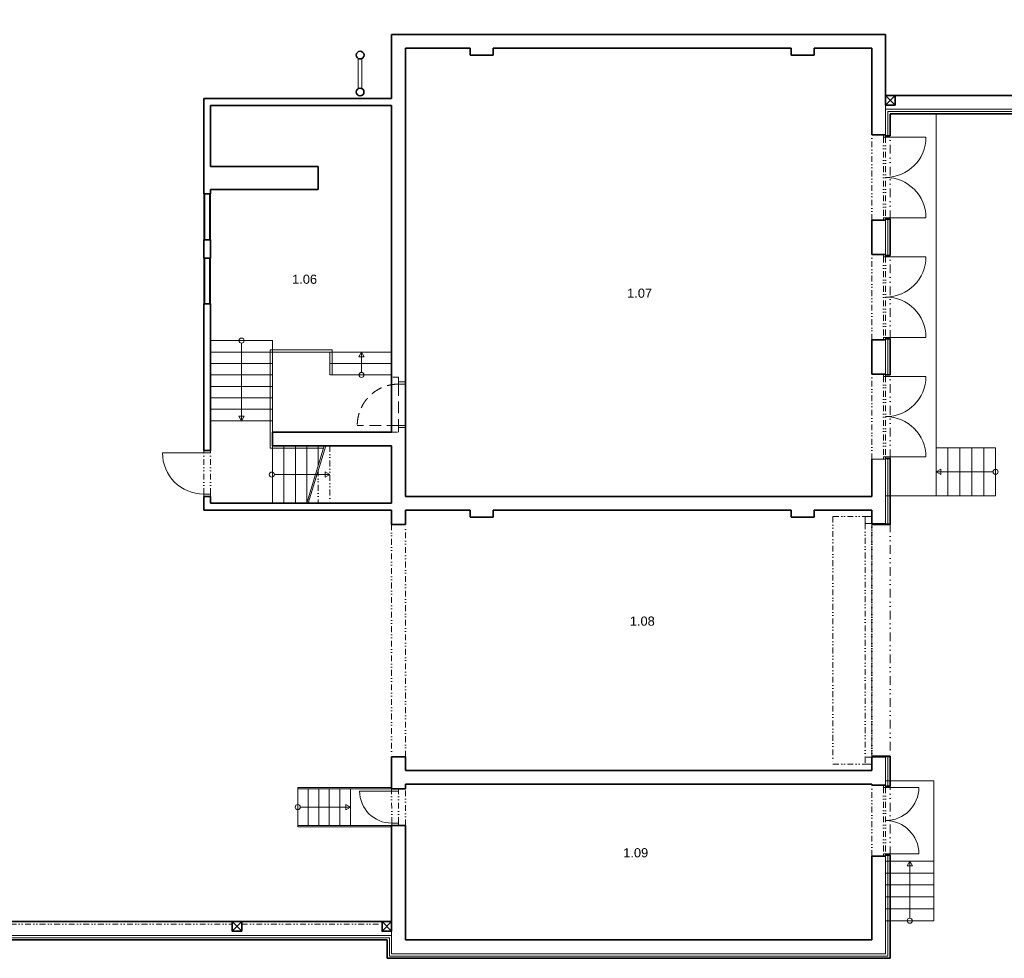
# Model space of a CAD drawing. Header units: millimetres. Extents: x -485339 to 286898, y -1189934 to 1602269.
# Tile 218 of 230: x -214480 to -192993, y 1466760 to 1487243. Entities that reach past the tile are written whole.
import ezdxf

# ---------------------------------------------------------------- set-up
doc = ezdxf.new("R2010")
doc.units = ezdxf.units.MM
doc.header["$LTSCALE"] = 10
for name, pattern in [('DĚLICÍ2', [15.875, 6.35, -3.175, 0, -3.175, 0, -3.175]), ('ČÁRKOVANÁ', [19.05, 12.7, -6.35]), ('ČÁRKOVANÁ2', [9.525, 6.35, -3.175])]:
    doc.linetypes.add(name, pattern=pattern)
for name, color, linetype, lineweight in [('N_dveře', 10, 'Continuous', 18), ('N_čáry_nad', 10, 'DĚLICÍ2', 18), ('N_čáry_obrys', 10, 'Continuous', 35), ('N_čáry_obv.plášt', 212, 'Continuous', 18), ('St__otvory_dveře', 40, 'Continuous', 18), ('St_otvory_okna', 40, 'Continuous', 18), ('St_plocha_místnosti', 250, 'Continuous', 18), ('St_sloupy_konstrukce haly', 5, 'Continuous', 35), ('St_sloupy_opláštění_půdorys', 25, 'Continuous', 35), ('St_čáry_nad', 250, 'DĚLICÍ2', 18), ('St_čáry_obrys', 5, 'Continuous', 35), ('St_čáry_plné', 250, 'Continuous', 18), ('St_čáry_pod', 250, 'ČÁRKOVANÁ2', 18)]:
    doc.layers.add(name, color=color, linetype=linetype, lineweight=lineweight)
doc.styles.add('Andy', font='arial.ttf')
doc.linetypes.add('IZOLACE', pattern='A,0.0001,-0.1,[134,ltypeshp.shx,S=0.1,R=0,X=-0.1,Y=0],-0.2,[134,ltypeshp.shx,S=0.1,R=180,X=0.1,Y=0],-0.1', length=0.4001)

# ---------------------------------------------------------------- blocks, each defined once
blk = doc.blocks.new('G$CB83B120F')
at = {"layer": 'St__otvory_dveře', "color": 0, "ltscale": 2}
for points in [[(0, 0), (50, 0), (50, 50), (0, 50)], [(1500, 0), (1550, 0), (1550, 50), (1500, 50)]]:
    blk.add_lwpolyline(points, close=True, dxfattribs=at)
at = {"layer": 'St__otvory_dveře', "color": 0, "linetype": 'DĚLICÍ2', "ltscale": 2}
for points in [[(1500, 50), (50, 50)], [(1500, 0), (50, 0)]]:
    blk.add_lwpolyline(points, dxfattribs=at)
at = {"layer": 'St__otvory_dveře', "color": 0, "ltscale": 2}
for points in [[(50, 0), (50, -725)], [(1500, 0), (1500, -725)]]:
    blk.add_lwpolyline(points, dxfattribs=at)
for centre, start, end in [((50, 0), 270, 0), ((1500, 0), 180, 270)]:
    blk.add_arc(centre, 725, start, end, dxfattribs=at)
blk = doc.blocks.new('G$C2AB4A250')
at = {"layer": 'St__otvory_dveře', "color": 0, "ltscale": 2}
for points in [[(0, 0), (50, 0), (50, 50), (0, 50)], [(1810, 0), (1860, 0), (1860, 50), (1810, 50)]]:
    blk.add_lwpolyline(points, close=True, dxfattribs=at)
at = {"layer": 'St__otvory_dveře', "color": 0, "linetype": 'DĚLICÍ2', "ltscale": 2}
for points in [[(1810, 50), (50, 50)], [(1810, 0), (50, 0)]]:
    blk.add_lwpolyline(points, dxfattribs=at)
at = {"layer": 'St__otvory_dveře', "color": 0, "ltscale": 2}
for points in [[(50, 0), (50, -880)], [(1810, 0), (1810, -880)]]:
    blk.add_lwpolyline(points, dxfattribs=at)
for centre, start, end in [((50, 0), 270, 0), ((1810, 0), 180, 270)]:
    blk.add_arc(centre, 880, start, end, dxfattribs=at)

msp = doc.modelspace()

# ---------------------------------------------------------------- linework, layer by layer
at = {"layer": 'N_dveře', "color": 250, "linetype": 'DĚLICÍ2', "ltscale": 2}
for points in [[(-196732.7, 1476400.1), (-196032.7, 1476400.1)], [(-196732.7, 1476400.1), (-196732.7, 1471000.1)], [(-196032.7, 1476250.1), (-196032.7, 1471150.1)], [(-195882.7, 1471150.1), (-195882.7, 1476250.1)], [(-196732.7, 1471000.1), (-196032.7, 1471000.1)]]:
    msp.add_lwpolyline(points, dxfattribs=at)
at = {"layer": 'N_dveře', "color": 250}
msp.add_lwpolyline([(-195882.7, 1476250.1), (-196032.7, 1476250.1), (-196032.7, 1476400.1), (-195882.7, 1476400.1)], close=True, dxfattribs=at)
at = {"layer": 'N_dveře', "color": 250, "linetype": 'DĚLICÍ2', "ltscale": 2}
msp.add_lwpolyline([(-195882.7, 1471150.1), (-196032.7, 1471150.1), (-196032.7, 1471000.1), (-195882.7, 1471000.1)], close=True, dxfattribs=at)
at = {"layer": 'N_čáry_nad', "color": 250, "ltscale": 3}
for points in [[(-195482.7, 1482890.1), (-195482.7, 1484710.1)], [(-195482.7, 1480280.1), (-195482.7, 1482100.1)], [(-195482.7, 1477670.1), (-195482.7, 1479490.1)], [(-195482.7, 1476250.1), (-195482.7, 1471150.1)], [(-195482.7, 1469010.1), (-195482.7, 1470520.1)]]:
    msp.add_lwpolyline(points, dxfattribs=at)
at = {"layer": 'N_čáry_obrys', "color": 250, "ltscale": 2}
for p, q in [((-195482.7, 1485191.9), (-195482.7, 1484710.1)), ((-195482.7, 1482890.1), (-195482.7, 1482100.1)), ((-195482.7, 1480280.1), (-195482.7, 1479490.1)), ((-195482.7, 1476230.1), (-195482.7, 1477670.1)), ((-195482.7, 1470520.1), (-195482.7, 1471170.1))]:
    msp.add_line(p, q, dxfattribs=at)
for points in [[(-195482.7, 1485191.9), (-179383, 1485191.9), (-179383, 1488402.6)], [(-195482.7, 1466760.1), (-195482.7, 1469010.1)], [(-206462.7, 1467160.1), (-276112.7, 1467160.1)], [(-206462.7, 1466760.1), (-206462.7, 1467160.1)], [(-195482.7, 1466760.1), (-206462.7, 1466760.1)]]:
    msp.add_lwpolyline(points, dxfattribs=at)
at = {"layer": 'N_čáry_obrys', "color": 250}
for points in [[(-195582.7, 1484710.1), (-195482.7, 1484710.1)], [(-195582.7, 1482890.1), (-195482.7, 1482890.1)], [(-195582.7, 1482100.1), (-195482.7, 1482100.1)], [(-195582.7, 1480280.1), (-195482.7, 1480280.1)], [(-195582.7, 1479490.1), (-195482.7, 1479490.1)], [(-195582.7, 1477670.1), (-195482.7, 1477670.1)], [(-195882.7, 1476230.1), (-195482.7, 1476230.1)], [(-195882.7, 1471170.1), (-195482.7, 1471170.1)], [(-195582.7, 1470520.1), (-195482.7, 1470520.1)], [(-195582.7, 1469010.1), (-195482.7, 1469010.1)]]:
    msp.add_lwpolyline(points, dxfattribs=at)
at = {"layer": 'N_čáry_obv.plášt', "color": 250, "linetype": 'IZOLACE', "ltscale": 10}
for p, q in [((-195532.7, 1485241.9), (-179433, 1485241.9)), ((-195532.7, 1485241.9), (-195532.7, 1484710.1)), ((-195532.7, 1482890.1), (-195532.7, 1482100.1)), ((-195532.7, 1480280.1), (-195532.7, 1479490.1)), ((-195532.7, 1476250.1), (-195532.7, 1477670.1)), ((-195532.7, 1470520.1), (-195532.7, 1471150.1)), ((-206412.7, 1467210.1), (-276462.7, 1467210.1))]:
    msp.add_line(p, q, dxfattribs=at)
at = {"layer": 'N_čáry_obv.plášt', "color": 250, "linetype": 'IZOLACE', "ltscale": 2}
msp.add_line((-195482.7, 1471160.1), (-195882.7, 1471160.1), dxfattribs=at)
msp.add_lwpolyline([(-195882.7, 1476240.1), (-195482.7, 1476240.1)], dxfattribs=at)
at = {"layer": 'N_čáry_obv.plášt', "color": 250, "linetype": 'IZOLACE', "ltscale": 10}
for points in [[(-195532.7, 1466810.1), (-195532.7, 1469010.1)], [(-206412.7, 1466810.1), (-206412.7, 1467210.1)], [(-195532.7, 1466810.1), (-206412.7, 1466810.1)]]:
    msp.add_lwpolyline(points, dxfattribs=at)
at = {"layer": 'St__otvory_dveře', "color": 250, "linetype": 'ČÁRKOVANÁ', "ltscale": 2}
for points in [[(-206211.9, 1479290.1), (-206212.7, 1478390.1)], [(-206061.9, 1479290.1), (-206062.7, 1478390.1)], [(-206212.7, 1478390.1), (-207112.7, 1478390.1)]]:
    msp.add_lwpolyline(points, dxfattribs=at)
for points in [[(-206211.9, 1479290.1), (-206211.9, 1479340.1), (-206061.9, 1479340.1), (-206061.9, 1479290.1)], [(-206212.7, 1478340.1), (-206212.7, 1478390.1), (-206062.7, 1478390.1), (-206062.7, 1478340.1)]]:
    msp.add_lwpolyline(points, close=True, dxfattribs=at)
at = {"layer": 'St__otvory_dveře', "color": 250, "ltscale": 2}
for points in [[(-210463.6, 1477790.1), (-211363.6, 1477790.1)], [(-206362.7, 1470410.1), (-207062.7, 1470410.1)]]:
    msp.add_lwpolyline(points, dxfattribs=at)
for points in [[(-210463.6, 1477840.1), (-210463.6, 1477790.1), (-210313.6, 1477790.1), (-210313.6, 1477840.1)], [(-210462.7, 1476890.1), (-210462.7, 1476840.1), (-210312.7, 1476840.1), (-210312.7, 1476890.1)], [(-206362.7, 1470460.1), (-206362.7, 1470410.1), (-206212.7, 1470410.1), (-206212.7, 1470460.1)], [(-206361.9, 1469710.1), (-206361.9, 1469660.1), (-206211.9, 1469660.1), (-206211.9, 1469710.1)]]:
    msp.add_lwpolyline(points, close=True, dxfattribs=at)
at = {"layer": 'St__otvory_dveře', "color": 250, "linetype": 'DĚLICÍ2', "ltscale": 2}
for points in [[(-210462.7, 1476890.1), (-210463.6, 1477790.1)], [(-210312.7, 1476890.1), (-210313.6, 1477790.1)], [(-206361.9, 1469710.1), (-206362.7, 1470410.1)], [(-206211.9, 1469710.1), (-206212.7, 1470410.1)]]:
    msp.add_lwpolyline(points, dxfattribs=at)
at = {"layer": 'St__otvory_dveře', "color": 250, "linetype": 'ČÁRKOVANÁ', "ltscale": 2}
msp.add_arc((-206212.7, 1478390.1), 900, 90, 180, dxfattribs=at)
at = {"layer": 'St__otvory_dveře', "color": 250, "ltscale": 2}
for centre, radius in [((-210463.6, 1477790.1), 900), ((-206362.7, 1470410.1), 700)]:
    msp.add_arc(centre, radius, 180, 270, dxfattribs=at)
at = {"layer": 'St_otvory_okna', "color": 250, "ltscale": 2}
for points in [[(-210437.7, 1482440.1), (-210437.7, 1483440.1)], [(-210337.7, 1482440.1), (-210337.7, 1483440.1)], [(-210437.7, 1481040.1), (-210437.7, 1482040.1)], [(-210337.7, 1481040.1), (-210337.7, 1482040.1)]]:
    msp.add_lwpolyline(points, dxfattribs=at)
at = {"layer": 'St_sloupy_konstrukce haly', "color": 250, "lineweight": 18, "ltscale": 2}
for points in [[(-207091.2, 1485740.9), (-207090.9, 1486395.5)], [(-207011.2, 1485740.9), (-207010.9, 1486395.5)]]:
    msp.add_lwpolyline(points, dxfattribs=at)
at = {"layer": 'St_sloupy_konstrukce haly', "color": 250, "ltscale": 2}
msp.add_lwpolyline([(-276112.7, 1467560.1), (-206362.7, 1467560.1)], dxfattribs=at)
for centre in [(-207050.9, 1486470.5), (-207051.2, 1485665.9)]:
    msp.add_circle(centre, 85, dxfattribs=at)
at = {"layer": 'St_sloupy_opláštění_půdorys', "color": 250, "ltscale": 2}
for points in [[(-195372.7, 1485377), (-195372.7, 1485587), (-195582.7, 1485587), (-195582.7, 1485377)], [(-209632.7, 1467350.1), (-209632.7, 1467560.1), (-209842.7, 1467560.1), (-209842.7, 1467350.1)], [(-206362.7, 1467350.1), (-206362.7, 1467560.1), (-206572.7, 1467560.1), (-206572.7, 1467350.1)]]:
    msp.add_lwpolyline(points, close=True, dxfattribs=at)
for points in [[(-195582.7, 1485377), (-195372.7, 1485587)], [(-195582.7, 1485587), (-195372.7, 1485377)], [(-209842.7, 1467350.1), (-209632.7, 1467560.1)], [(-209842.7, 1467560.1), (-209632.7, 1467350.1)], [(-206572.7, 1467350.1), (-206362.7, 1467560.1)], [(-206572.7, 1467560.1), (-206362.7, 1467350.1)]]:
    msp.add_lwpolyline(points, dxfattribs=at)
at = {"layer": 'St_čáry_nad', "color": 250, "ltscale": 2}
for points in [[(-195882.7, 1482870.1), (-195882.7, 1484730.1)], [(-195882.7, 1480260.1), (-195882.7, 1482120.1)], [(-195882.7, 1477650.1), (-195882.7, 1479510.1)], [(-207712.7, 1477940.1), (-207712.7, 1476690.1)], [(-207962.7, 1477409.1), (-207962.7, 1476690.1)], [(-206362.7, 1476230.1), (-206362.7, 1471160.1)], [(-206062.7, 1471160.1), (-206062.7, 1476230.1)], [(-195882.7, 1476250.1), (-195882.7, 1471150.1)], [(-206062.7, 1469660.1), (-206062.7, 1470460.1)], [(-195882.7, 1468990.1), (-195882.7, 1470540.1)], [(-215632.7, 1467505.1), (-209842.7, 1467505.1)], [(-209632.7, 1467505.1), (-206572.7, 1467505.1)]]:
    msp.add_lwpolyline(points, dxfattribs=at)
at = {"layer": 'St_čáry_obrys', "color": 250}
for p, q in [((-195582.7, 1486920.1), (-206362.7, 1486920.1)), ((-195582.7, 1485587), (-195582.7, 1486920.1)), ((-179783, 1485587), (-195582.7, 1485587))]:
    msp.add_line(p, q, dxfattribs=at)
at = {"layer": 'St_čáry_obrys', "color": 250, "ltscale": 2}
for p, q in [((-195882.7, 1477650.1), (-195882.7, 1476840.1)), ((-195882.7, 1476540.1), (-195882.7, 1476250.1)), ((-195882.7, 1470860.1), (-195882.7, 1471150.1))]:
    msp.add_line(p, q, dxfattribs=at)
for points in [[(-195582.7, 1486920.1), (-206362.7, 1486920.1)], [(-206362.7, 1486920.1), (-206362.7, 1485520.1)], [(-206062.7, 1486620.1), (-206062.7, 1476840.1)], [(-204647, 1486620.1), (-206062.7, 1486620.1)], [(-204647, 1486620.1), (-204647, 1486470.1)], [(-204647, 1486470.1), (-204147, 1486470.1)], [(-197642.7, 1486620.1), (-204147, 1486620.1)], [(-204147, 1486620.1), (-204147, 1486470.1)], [(-197642.7, 1486620.1), (-197642.7, 1486470.1)], [(-197642.7, 1486470.1), (-197142.7, 1486470.1)], [(-195882.7, 1486620.1), (-197142.7, 1486620.1)], [(-197142.7, 1486620.1), (-197142.7, 1486470.1)], [(-195882.7, 1484730.1), (-195882.7, 1486620.1)], [(-206362.7, 1485520.1), (-210462.7, 1485520.1)], [(-210462.7, 1485520.1), (-210462.7, 1483440.1)], [(-206362.7, 1485370.1), (-210312.7, 1485370.1)], [(-210312.7, 1485370.1), (-210312.7, 1484040.1)], [(-206362.7, 1485370.1), (-206362.7, 1478240.1)], [(-195882.7, 1484730.1), (-195582.7, 1484730.1)], [(-207962.7, 1484040.1), (-210312.7, 1484040.1)], [(-207962.7, 1484040.1), (-207962.7, 1483540.1)], [(-207962.7, 1483540.1), (-210312.7, 1483540.1)], [(-210312.7, 1483540.1), (-210312.7, 1483440.1)], [(-210312.7, 1483440.1), (-210462.7, 1483440.1)], [(-195882.7, 1482870.1), (-195882.7, 1482120.1)], [(-195882.7, 1482870.1), (-195582.7, 1482870.1)], [(-210462.7, 1482440.1), (-210462.7, 1482040.1)], [(-210312.7, 1482440.1), (-210462.7, 1482440.1)], [(-210312.7, 1482440.1), (-210312.7, 1482040.1)], [(-210312.7, 1482040.1), (-210462.7, 1482040.1)], [(-195882.7, 1482120.1), (-195582.7, 1482120.1)], [(-210462.7, 1481040.1), (-210462.7, 1477840.1)], [(-210312.7, 1481040.1), (-210462.7, 1481040.1)], [(-210312.7, 1481040.1), (-210312.7, 1477840.1)], [(-195882.7, 1480260.1), (-195882.7, 1479510.1)], [(-195882.7, 1480260.1), (-195582.7, 1480260.1)], [(-195882.7, 1479510.1), (-195582.7, 1479510.1)], [(-206362.7, 1478240.1), (-208962.7, 1478240.1), (-208962.7, 1477940.1), (-206362.7, 1477940.1)], [(-206362.7, 1477940.1), (-206362.7, 1476690.1)], [(-210312.7, 1477840.1), (-210462.7, 1477840.1)], [(-210462.7, 1476840.1), (-210462.7, 1476540.1)], [(-210312.7, 1476840.1), (-210462.7, 1476840.1)], [(-210312.7, 1476840.1), (-210312.7, 1476690.1)], [(-195882.7, 1476840.1), (-206062.7, 1476840.1)], [(-206362.7, 1476690.1), (-210312.7, 1476690.1)], [(-206362.7, 1476540.1), (-210462.7, 1476540.1)], [(-206362.7, 1476540.1), (-206362.7, 1476230.1)], [(-204648, 1476540.1), (-206062.7, 1476540.1)], [(-206062.7, 1476540.1), (-206062.7, 1476230.1)], [(-204648, 1476540.1), (-204648, 1476390.1)], [(-204648, 1476390.1), (-204148, 1476390.1)], [(-197642.7, 1476540.1), (-204148, 1476540.1)], [(-204148, 1476540.1), (-204148, 1476390.1)], [(-197642.7, 1476540.1), (-197642.7, 1476390.1)], [(-197642.7, 1476390.1), (-197142.7, 1476390.1)], [(-195882.7, 1476540.1), (-197142.7, 1476540.1)], [(-197142.7, 1476540.1), (-197142.7, 1476390.1)], [(-206062.7, 1476230.1), (-206362.7, 1476230.1)], [(-206362.7, 1470460.1), (-206362.7, 1471160.1)], [(-206062.7, 1471160.1), (-206362.7, 1471160.1)], [(-206062.7, 1470860.1), (-206062.7, 1471160.1)], [(-195882.7, 1470860.1), (-206062.7, 1470860.1)], [(-195882.7, 1470560.1), (-206062.7, 1470560.1)], [(-206062.7, 1470460.1), (-206062.7, 1470560.1)], [(-195882.7, 1470540.1), (-195882.7, 1470560.1)], [(-206362.7, 1470460.1), (-206062.7, 1470460.1)], [(-195882.7, 1470540.1), (-195582.7, 1470540.1)], [(-206362.7, 1467350.1), (-206362.7, 1469660.1)], [(-206362.7, 1469660.1), (-206062.7, 1469660.1)], [(-206062.7, 1467160.1), (-206062.7, 1469660.1)], [(-195882.7, 1467160.1), (-195882.7, 1468990.1)], [(-195882.7, 1468990.1), (-195582.7, 1468990.1)], [(-195882.7, 1467160.1), (-206062.7, 1467160.1)]]:
    msp.add_lwpolyline(points, dxfattribs=at)
at = {"layer": 'St_čáry_obrys', "color": 250}
msp.add_lwpolyline([(-195582.7, 1485377), (-195582.7, 1486920.1)], dxfattribs=at)
at = {"layer": 'St_čáry_plné', "color": 250, "ltscale": 2}
for p, q in [((-195582.7, 1477650.1), (-195582.7, 1476250.1)), ((-195582.7, 1471150.1), (-195882.7, 1471150.1)), ((-195582.7, 1470540.1), (-195582.7, 1471150.1)), ((-194532.7, 1470630.1), (-195582.7, 1470630.1)), ((-194532.7, 1468880.1), (-194532.7, 1470630.1)), ((-208412.7, 1470490.1), (-206362.7, 1470490.1)), ((-207262.7, 1470460.1), (-206362.7, 1470460.1)), ((-207262.7, 1470460.1), (-207262.7, 1469660.1)), ((-208412.7, 1469630.1), (-206362.7, 1469630.1)), ((-207262.7, 1469660.1), (-206362.7, 1469660.1)), ((-195582.7, 1468880.1), (-194532.7, 1468880.1))]:
    msp.add_line(p, q, dxfattribs=at)
for points in [[(-195582.7, 1485291.9), (-179483, 1485291.9), (-179483, 1488402.6)], [(-179680.3, 1485587), (-195582.7, 1485587)], [(-195582.7, 1484730.1), (-195582.7, 1485377)], [(-191842.7, 1485587), (-195372.7, 1485587)], [(-195582.7, 1476850.1), (-194482.7, 1476850.1), (-194482.7, 1485191.9)], [(-210462.7, 1482440.1), (-210462.7, 1483440.1)], [(-210312.7, 1483440.1), (-210312.7, 1482440.1)], [(-195582.7, 1482870.1), (-195582.7, 1482120.1)], [(-210462.7, 1481040.1), (-210462.7, 1482040.1)], [(-210312.7, 1482040.1), (-210312.7, 1481040.1)], [(-208962.7, 1480240.1), (-210312.7, 1480240.1)], [(-208962.7, 1480240.1), (-208962.7, 1478190.1)], [(-195582.7, 1480260.1), (-195582.7, 1479510.1)], [(-209637.7, 1480185.5), (-209637.7, 1478490.1)], [(-209012.7, 1480040.1), (-209012.7, 1477890.1)], [(-207662.7, 1480040.1), (-209012.7, 1480040.1)], [(-207662.7, 1480040.1), (-207662.7, 1479490.1)], [(-206362.7, 1479990.1), (-210312.7, 1479990.1)], [(-207712.7, 1479990.1), (-207712.7, 1479490.1)], [(-207021.9, 1479544.7), (-207021.9, 1479990.1)], [(-208962.7, 1479740.1), (-210312.7, 1479740.1)], [(-208962.7, 1479740.1), (-210312.7, 1479740.1)], [(-206362.7, 1479740.1), (-207712.7, 1479740.1)], [(-208962.7, 1479490.1), (-210312.7, 1479490.1)], [(-208962.7, 1479490.1), (-210312.7, 1479490.1)], [(-206362.7, 1479490.1), (-207712.7, 1479490.1)], [(-208962.7, 1479240.1), (-210312.7, 1479240.1)], [(-208962.7, 1478990.1), (-210312.7, 1478990.1)], [(-208962.7, 1478740.1), (-210312.7, 1478740.1)], [(-208962.7, 1478490.1), (-210312.7, 1478490.1)], [(-209012.7, 1477890.1), (-207847.8, 1477890.1)], [(-208962.7, 1477940.1), (-208962.7, 1476690.1)], [(-208712.7, 1477940.1), (-208712.7, 1476690.1)], [(-208462.7, 1477940.1), (-208462.7, 1476690.1)], [(-208212.7, 1477940.1), (-208212.7, 1476690.1)], [(-208212.7, 1476690.1), (-207832.6, 1477940.1)], [(-208181.4, 1476690.1), (-207801.3, 1477940.1)], [(-207962.7, 1477940.1), (-207962.7, 1477512.2)], [(-194482.7, 1476850.1), (-194222.7, 1476850.1), (-194222.7, 1477900.1), (-194482.7, 1477900.1)], [(-194222.7, 1476850.1), (-193962.7, 1476850.1), (-193962.7, 1477900.1), (-194222.7, 1477900.1)], [(-193962.7, 1476850.1), (-193702.7, 1476850.1), (-193702.7, 1477900.1), (-193962.7, 1477900.1)], [(-193702.7, 1476850.1), (-193442.7, 1476850.1), (-193442.7, 1477900.1), (-193702.7, 1477900.1)], [(-193442.7, 1476850.1), (-193182.7, 1476850.1), (-193182.7, 1477900.1), (-193442.7, 1477900.1)], [(-195582.7, 1476250.1), (-195582.7, 1477650.1), (-195882.7, 1477650.1)], [(-208922.8, 1477315.1), (-207712.7, 1477318)], [(-193237.3, 1477375.1), (-194482.7, 1477375.1)], [(-195882.7, 1476250.1), (-195582.7, 1476250.1)], [(-208412.7, 1470490.1), (-208412.7, 1469630.1)], [(-208182.7, 1470460.1), (-208412.7, 1470460.1), (-208412.7, 1469660.1), (-208182.7, 1469660.1)], [(-207952.7, 1470460.1), (-208182.7, 1470460.1), (-208182.7, 1469660.1), (-207952.7, 1469660.1)], [(-207722.7, 1470460.1), (-207952.7, 1470460.1), (-207952.7, 1469660.1), (-207722.7, 1469660.1)], [(-207492.7, 1470460.1), (-207722.7, 1470460.1), (-207722.7, 1469660.1), (-207492.7, 1469660.1)], [(-207262.7, 1470460.1), (-207492.7, 1470460.1), (-207492.7, 1469660.1), (-207262.7, 1469660.1)], [(-208358.2, 1470060.1), (-207262.7, 1470060.1)], [(-195582.7, 1466860.1), (-195582.7, 1468990.1)], [(-195582.7, 1468880.1), (-195582.7, 1468620.1), (-194532.7, 1468620.1), (-194532.7, 1468880.1)], [(-195057.7, 1467634.7), (-195057.7, 1468880.1)], [(-195582.7, 1468620.1), (-195582.7, 1468360.1), (-194532.7, 1468360.1), (-194532.7, 1468620.1)], [(-195582.7, 1468360.1), (-195582.7, 1468100.1), (-194532.7, 1468100.1), (-194532.7, 1468360.1)], [(-195582.7, 1468100.1), (-195582.7, 1467840.1), (-194532.7, 1467840.1), (-194532.7, 1468100.1)], [(-195582.7, 1467840.1), (-195582.7, 1467580.1), (-194532.7, 1467580.1), (-194532.7, 1467840.1)], [(-206362.7, 1466860.1), (-206362.7, 1467350.1)], [(-206362.7, 1467260.1), (-276112.7, 1467260.1)], [(-195582.7, 1466860.1), (-206362.7, 1466860.1)]]:
    msp.add_lwpolyline(points, dxfattribs=at)
for points in [[(-207021.9, 1479990.1), (-207080.4, 1479888.7), (-206963.3, 1479888.7)], [(-209637.7, 1478490.1), (-209696.3, 1478591.5), (-209579.2, 1478591.5)], [(-194482.7, 1477375.1), (-194381.3, 1477316.5), (-194381.3, 1477433.7)], [(-207712.7, 1477318), (-207814.2, 1477259.4), (-207814.2, 1477376.6)], [(-207262.7, 1470060.1), (-207364.2, 1470118.7), (-207364.2, 1470001.5)], [(-195057.7, 1468880.1), (-195116.3, 1468778.7), (-194999.2, 1468778.7)]]:
    msp.add_lwpolyline(points, close=True, dxfattribs=at)
for centre in [(-209637.7, 1480240.1), (-207021.9, 1479490.1), (-193182.7, 1477375.1), (-208977.4, 1477315.1), (-208412.7, 1470060.1), (-195057.7, 1467580.1)]:
    msp.add_circle(centre, 54.6, dxfattribs=at)
at = {"layer": 'St_čáry_pod', "color": 250, "ltscale": 2}
for points in [[(-206212.7, 1479440.1), (-206362.7, 1479440.1)], [(-206212.7, 1479440.1), (-206212.7, 1479340.1)], [(-206212.7, 1479340.1), (-206062.7, 1479340.1)], [(-206212.7, 1478340.1), (-206212.7, 1478240.1)], [(-206212.7, 1478340.1), (-206062.7, 1478340.1)], [(-206362.7, 1478240.1), (-206212.7, 1478240.1)]]:
    msp.add_lwpolyline(points, dxfattribs=at)

# ---------------------------------------------------------------- block references
at = {"layer": 'N_dveře', "color": 250, "ltscale": 2, "rotation": 90}
for name, p in [('G$C2AB4A250', (-195582.7, 1482870.1)), ('G$C2AB4A250', (-195582.7, 1480260.1)), ('G$C2AB4A250', (-195582.7, 1477650.1)), ('G$CB83B120F', (-195582.7, 1468990.1))]:
    msp.add_blockref(name, p, dxfattribs=at)

# ---------------------------------------------------------------- texts
at = {"layer": 'St_plocha_místnosti', "color": 250, "ltscale": 2, "style": 'Andy'}
for s, p in [('1.06', (-208534.2, 1481479.1)), ('1.07', (-201223.6, 1481174.9)), ('1.08', (-201164.8, 1474018.4)), ('1.09', (-201308.3, 1468963.5))]:
    msp.add_text(s, height=200, dxfattribs=at).set_placement(p)

doc.saveas('drawing.dxf')
